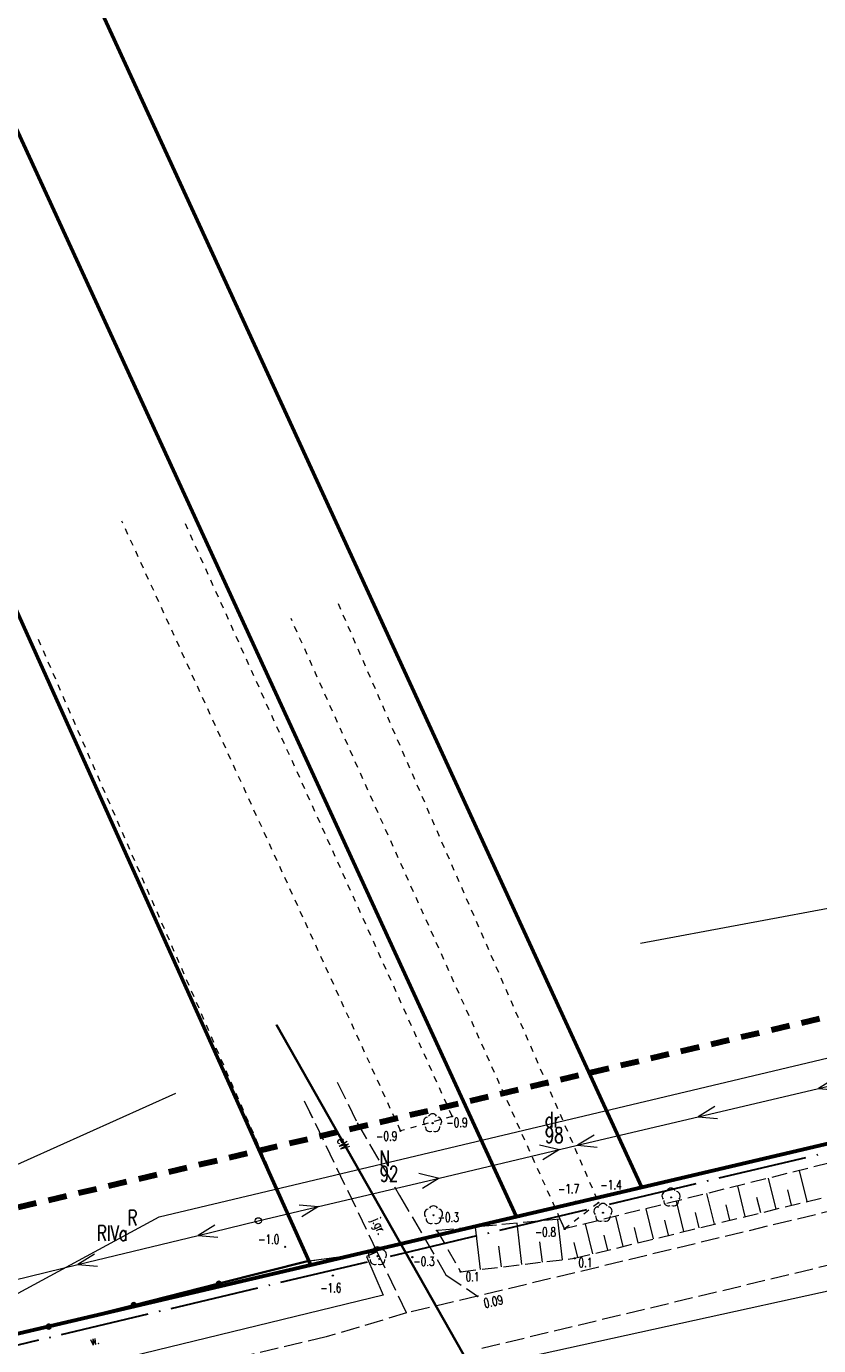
# Model space of a CAD drawing. Header units: metres. Extents: x 7389918 to 7395901, y 5992959 to 5996029.
# Tile 28 of 66: x 7393597 to 7393661, y 5994251 to 5994358. Entities that reach past the tile are written whole.
import ezdxf
from ezdxf.enums import TextEntityAlignment as Align

# ---------------------------------------------------------------- set-up
doc = ezdxf.new("R2010")
doc.units = ezdxf.units.M
doc.header["$MEASUREMENT"] = 0
for name, pattern in [('1', [0]), ('2', [1.5, 1, -0.5]), ('2_1', [0]), ('2_OTKJ', [2, 1.5, -0.5]), ('2_OTKR', [0]), ('2_OTRK', [1.75, 1.25, -0.5]), ('2_OTRKG', [1.75, 1.25, -0.5]), ('2_OTWM', [1, 0.5, -0.5]), ('4', [2.5, 1.5, -1]), ('4_SUEP_A', [0]), ('4_SULO', [0]), ('4_SUTP_A', [0]), ('4_SUWP', [0]), ('ACAD_ISO04W100', [30, 24, -3, 0, -3])]:
    doc.linetypes.add(name, pattern=pattern)
doc.layers.get('0').update_dxf_attribs({"color": 250, "linetype": 'CONTINUOUS', "lineweight": 100})
for name, color, linetype, lineweight in [('# Orlen Projekt - granice nieustalone do ustalenia', 6, 'CONTINUOUS', 100), ('# projektowana LNSN', 10, 'CONTINUOUS', 30), ('Dzialki', 7, '1', 18), ('GRANICE_ZLE_L_0', 2, '1', 50), ('Numery_dzialek', 7, 'CONTINUOUS', 13), ('OTK_E_T_0', 7, 'CONTINUOUS', 0), ('OTK_E_T_4', 7, 'CONTINUOUS', 0), ('OTK_L_0', 7, '2_OTKJ', 18), ('OTK_L_5', 7, 'CONTINUOUS', 18), ('OTO_L_0', 7, 'CONTINUOUS', 35), ('OTR_L_1', 7, '2_OTRK', 18), ('OTR_T_0', 7, 'CONTINUOUS', 18), ('OTR_T_1', 7, 'CONTINUOUS', 18), ('OTW_L_3', 7, 'CONTINUOUS', 18), ('SUEP_E_T_0', 1, 'CONTINUOUS', 0), ('SUEP_L_0', 1, '4_SUEP_A', 18), ('SUL_L_1', 7, '4_SULO', 35), ('SUP_T_2', 7, 'CONTINUOUS', 18), ('SUWP_L_0', 5, '4_SUWP', 18)]:
    doc.layers.add(name, color=color, linetype=linetype, lineweight=lineweight)
for name, color, linetype, lineweight, true_color in [('Kontury', 7, '2', 18, 0x008000), ('Numery_konturow', 7, 'CONTINUOUS', 13, 0x008000), ('Numery_uzytkow', 7, 'CONTINUOUS', 13, 0x008000), ('OTZ_T_0', 7, 'CONTINUOUS', 18, 0x008000), ('SUTP_L_0', 7, '4_SUTP_A', 18, 0xff9100), ('Uzytki', 7, '2', 18, 0x008000), ('ZAKRES_L_0', 7, '4', 100, 0x008080)]:
    doc.layers.add(name, color=color, linetype=linetype, lineweight=lineweight, true_color=true_color)
doc.styles.get("Standard").update_dxf_attribs({"font": 'Simplex.SHX', "width": 0.75})

# ---------------------------------------------------------------- blocks, each defined once
blk = doc.blocks.new('2_OTRS')
at = {"linetype": 'Continuous'}
blk.add_circle((0, 0), 0.045, dxfattribs=at)
blk = doc.blocks.new('2_OTRN')
at = {"linetype": 'Continuous'}
blk.add_circle((0, 0), 0.045, dxfattribs=at)
blk = doc.blocks.new('2_OTZL')
at = {"linetype": 'Continuous'}
blk.add_circle((0, 0), 0.045, dxfattribs=at)
for centre, start, end in [((-0.36, 0.12), 102.1445, 221.86), ((0, 0.38), 30.1401, 149.8599), ((0.36, 0.12), 318.14, 77.8555), ((-0.22, -0.3), 174.1482, 293.8542), ((0.22, -0.3), 246.1458, 5.8518)]:
    blk.add_arc(centre, 0.375, start, end, dxfattribs=at)
blk = doc.blocks.new('4_SUPP')
at = {"linetype": 'Continuous'}
blk.add_circle((0, 0), 0.25, dxfattribs=at)

msp = doc.modelspace()

# ---------------------------------------------------------------- linework, layer by layer
at = {"layer": '# Orlen Projekt - granice nieustalone do ustalenia', "linetype": '1', "lineweight": 60}
for p, q in [((7393646.57, 5994264), (7393729.75, 5994283.56)), ((7393636.45, 5994261.62), (7393646.57, 5994264)), ((7393619.85, 5994257.72), (7393636.45, 5994261.62)), ((7393443.62, 5994216.29), (7393619.85, 5994257.72))]:
    msp.add_line(p, q, dxfattribs=at)
at = {"layer": '# projektowana LNSN', "linetype": 'ACAD_ISO04W100', "ltscale": 0.3}
msp.add_lwpolyline([(7393356.24, 5994200.93), (7393356.95, 5994197.86), (7393359.67, 5994198.56), (7393361.34, 5994191.31), (7393361.34, 5994191.31), (7393428.05, 5994207.13), (7393432.14, 5994212.16), (7393525.91, 5994234.51), (7393564.3, 5994243.65), (7393729.72, 5994283.04), (7393748.11, 5994287.36), (7393747.66, 5994289.24)], dxfattribs=at)
at = {"layer": 'Dzialki'}
for p, q in [((7393636.45, 5994261.62), (7393407.07, 5994760.9)), ((7393401.16, 5994743.99), (7393619.85, 5994257.72)), ((7393429.03, 5994737.52), (7393646.57, 5994264)), ((7393729.75, 5994283.56), (7393646.57, 5994264)), ((7393646.57, 5994264), (7393636.45, 5994261.62)), ((7393619.85, 5994257.72), (7393636.45, 5994261.62)), ((7393619.85, 5994257.72), (7393443.62, 5994216.29))]:
    msp.add_line(p, q, dxfattribs=at)
at = {"layer": 'GRANICE_ZLE_L_0'}
for p, q in [((7393636.45, 5994261.62), (7393407.07, 5994760.9)), ((7393619.85, 5994257.72), (7393401.16, 5994743.99)), ((7393646.57, 5994264), (7393429.03, 5994737.52))]:
    msp.add_line(p, q, dxfattribs=at)
at = {"layer": 'Kontury'}
for p, q in [((7393571.96, 5994364.21), (7393619.85, 5994257.72)), ((7393646.57, 5994264), (7393600.13, 5994365.09)), ((7393729.75, 5994283.56), (7393646.57, 5994264)), ((7393619.85, 5994257.72), (7393595.06, 5994251.89))]:
    msp.add_line(p, q, dxfattribs=at)
at = {"layer": 'OTK_L_0', "linetype": '2_OTKJ'}
for p, q in [((7393621.97, 5994272.48), (7393623.58, 5994269.19)), ((7393625.21, 5994258.77), (7393619.22, 5994271.17)), ((7393623.58, 5994269.19), (7393627.01, 5994263.31)), ((7393676.15, 5994265.52), (7393633.31, 5994255.17)), ((7393627.01, 5994263.31), (7393630.75, 5994256.91)), ((7393633.66, 5994250.98), (7393677.1, 5994261.41)), ((7393627.57, 5994253.82), (7393625.21, 5994258.77)), ((7393630.75, 5994256.91), (7393633.31, 5994255.17)), ((7393633.31, 5994255.17), (7393627.57, 5994253.82)), ((7393627.57, 5994253.82), (7393621.09, 5994251.89)), ((7393621.09, 5994251.89), (7393544.29, 5994233.66))]:
    msp.add_line(p, q, dxfattribs=at)
at = {"layer": 'OTK_L_5', "linetype": '2_OTKR'}
for p, q in [((7393619.68, 5994258.03), (7393625.21, 5994258.77)), ((7393625.21, 5994258.77), (7393624.34, 5994258.39)), ((7393636.25, 5994250.04), (7393677.77, 5994259.14)), ((7393579.07, 5994247.77), (7393619.68, 5994258.03)), ((7393624.34, 5994258.39), (7393625.68, 5994255.26)), ((7393625.68, 5994255.26), (7393579.82, 5994244.11))]:
    msp.add_line(p, q, dxfattribs=at)
at = {"layer": 'OTO_L_0'}
for p, q in [((7393619.68, 5994258.03), (7393612.41, 5994256.19)), ((7393612.41, 5994256.19), (7393605.54, 5994254.46)), ((7393605.54, 5994254.46), (7393598.67, 5994252.72)), ((7393598.67, 5994252.72), (7393591.8, 5994250.99))]:
    msp.add_line(p, q, dxfattribs=at)
for centre in [(7393612.41, 5994256.19), (7393605.54, 5994254.46), (7393598.67, 5994252.72)]:
    msp.add_circle(centre, 0.17, dxfattribs=at)
at = {"layer": 'OTR_L_1', "linetype": '2_OTRK'}
for p, q in [((7393671.88, 5994268.47), (7393640.34, 5994260.61)), ((7393634.85, 5994260.92), (7393630.03, 5994260.48)), ((7393639.99, 5994261.4), (7393634.85, 5994260.92)), ((7393640.34, 5994260.61), (7393639.99, 5994261.4)), ((7393630.03, 5994260.48), (7393631.94, 5994257.15))]:
    msp.add_line(p, q, dxfattribs=at)
at = {"layer": 'OTR_L_1', "linetype": '2_OTRKG'}
for p, q in [((7393641.15, 5994258.24), (7393672.6, 5994265.93)), ((7393631.94, 5994257.15), (7393641.15, 5994258.24))]:
    msp.add_line(p, q, dxfattribs=at)
at = {"layer": 'OTR_L_1', "linetype": '2_1'}
for p, q in [((7393659.93, 5994262.83), (7393659.31, 5994265.34)), ((7393654.93, 5994261.61), (7393654.32, 5994264.09)), ((7393657.42, 5994262.22), (7393656.81, 5994264.71)), ((7393652.45, 5994261), (7393651.84, 5994263.48)), ((7393656.18, 5994261.91), (7393655.87, 5994263.16)), ((7393658.67, 5994262.52), (7393658.37, 5994263.77)), ((7393647.52, 5994259.8), (7393646.92, 5994262.25)), ((7393649.98, 5994260.4), (7393649.37, 5994262.86)), ((7393651.21, 5994260.7), (7393650.91, 5994261.93)), ((7393653.69, 5994261.31), (7393653.39, 5994262.55)), ((7393633.54, 5994257.34), (7393633.13, 5994260.76)), ((7393636.89, 5994257.74), (7393636.5, 5994261.07)), ((7393640.17, 5994258.12), (7393639.79, 5994261.38)), ((7393642.62, 5994258.6), (7393642.03, 5994261.03)), ((7393645.06, 5994259.2), (7393644.47, 5994261.64)), ((7393648.74, 5994260.1), (7393648.44, 5994261.33)), ((7393643.84, 5994258.9), (7393643.54, 5994260.12)), ((7393646.29, 5994259.5), (7393645.99, 5994260.72)), ((7393635.23, 5994257.54), (7393635.03, 5994259.23)), ((7393638.54, 5994257.93), (7393638.35, 5994259.58)), ((7393641.41, 5994258.3), (7393641.11, 5994259.52))]:
    msp.add_line(p, q, dxfattribs=at)
at = {"layer": 'OTW_L_3', "linetype": '2_OTWM'}
for p, q in [((7393627.09, 5994268.54), (7393604.58, 5994317.82)), ((7393609.68, 5994317.64), (7393631.25, 5994269.71)), ((7393622.04, 5994311.17), (7393643.08, 5994262.73)), ((7393639.99, 5994261.4), (7393618.24, 5994309.95)), ((7393597.81, 5994308.27), (7393619.68, 5994258.03)), ((7393625.21, 5994258.77), (7393619.22, 5994271.17)), ((7393631.25, 5994269.71), (7393627.09, 5994268.54)), ((7393643.08, 5994262.73), (7393640.34, 5994260.61)), ((7393640.34, 5994260.61), (7393639.99, 5994261.4)), ((7393619.68, 5994258.03), (7393625.21, 5994258.77))]:
    msp.add_line(p, q, dxfattribs=at)
at = {"layer": 'SUEP_L_0', "linetype": '4_SUEP_A'}
for p, q in [((7393636.88, 5994242.16), (7393617.06, 5994277.1)), ((7393660.85, 5994271.97), (7393665.72, 5994273.12)), ((7393662.2, 5994272.8), (7393660.85, 5994271.97)), ((7393651.12, 5994269.67), (7393660.85, 5994271.97)), ((7393660.85, 5994271.97), (7393662.43, 5994271.83)), ((7393652.47, 5994270.5), (7393651.12, 5994269.67)), ((7393641.39, 5994267.37), (7393651.12, 5994269.67)), ((7393651.12, 5994269.67), (7393652.7, 5994269.53)), ((7393638.3, 5994267.41), (7393639.93, 5994267.02)), ((7393639.93, 5994267.02), (7393641.39, 5994267.37)), ((7393642.74, 5994268.2), (7393641.39, 5994267.37)), ((7393641.39, 5994267.37), (7393642.97, 5994267.23)), ((7393630.2, 5994264.72), (7393639.93, 5994267.02)), ((7393639.93, 5994267.02), (7393638.58, 5994266.19)), ((7393628.56, 5994265.11), (7393630.2, 5994264.72)), ((7393620.46, 5994262.42), (7393630.2, 5994264.72)), ((7393630.2, 5994264.72), (7393628.85, 5994263.89)), ((7393615.6, 5994261.27), (7393620.46, 5994262.42)), ((7393618.89, 5994262.57), (7393620.46, 5994262.42)), ((7393620.46, 5994262.42), (7393619.12, 5994261.59)), ((7393610.74, 5994260.09), (7393615.6, 5994261.27)), ((7393612.08, 5994260.93), (7393610.74, 5994260.09)), ((7393601.02, 5994257.73), (7393610.74, 5994260.09)), ((7393610.74, 5994260.09), (7393612.32, 5994259.96)), ((7393588.65, 5994254.72), (7393601.02, 5994257.73)), ((7393602.36, 5994258.57), (7393601.02, 5994257.73)), ((7393601.02, 5994257.73), (7393602.6, 5994257.6))]:
    msp.add_line(p, q, dxfattribs=at)
at = {"layer": 'SUL_L_1', "linetype": '4_SULO'}
msp.add_line((7393617.06, 5994277.1), (7393636.88, 5994242.16), dxfattribs=at)
at = {"layer": 'SUTP_L_0', "linetype": '4_SUTP_A'}
for p, q in [((7393744.54, 5994302.05), (7393646.46, 5994283.67)), ((7393636.88, 5994242.16), (7393617.06, 5994277.1)), ((7393608.91, 5994271.55), (7393577.67, 5994257.52))]:
    msp.add_line(p, q, dxfattribs=at)
at = {"layer": 'SUWP_L_0', "linetype": '4_SUWP'}
for p, q in [((7393607.59, 5994261.58), (7393736.43, 5994292.28)), ((7393592.1, 5994253.22), (7393607.59, 5994261.58))]:
    msp.add_line(p, q, dxfattribs=at)
at = {"layer": 'Uzytki'}
for p, q in [((7393636.45, 5994261.62), (7393407.07, 5994760.9)), ((7393571.96, 5994364.21), (7393619.85, 5994257.72)), ((7393646.57, 5994264), (7393600.13, 5994365.09)), ((7393729.75, 5994283.56), (7393646.57, 5994264)), ((7393636.45, 5994261.62), (7393646.57, 5994264)), ((7393619.85, 5994257.72), (7393636.45, 5994261.62)), ((7393619.85, 5994257.72), (7393595.06, 5994251.89))]:
    msp.add_line(p, q, dxfattribs=at)
at = {"layer": 'ZAKRES_L_0', "linetype": '4'}
msp.add_line((7393406.4, 5994217.66), (7393720.57, 5994291.67), dxfattribs=at)

# ---------------------------------------------------------------- block references
at = {"layer": 'OTR_T_0'}
msp.add_blockref('2_OTRS', (7393633.31, 5994255.17), dxfattribs=at)
at = {"layer": 'OTR_T_1'}
for p in [(7393631.25, 5994269.71), (7393627.09, 5994268.54), (7393641.23, 5994262.82), (7393643.08, 5994262.73), (7393630.03, 5994260.48), (7393640.34, 5994260.61), (7393617.77, 5994259.17), (7393628.04, 5994258.33), (7393641.15, 5994258.24), (7393621.62, 5994256.84), (7393631.94, 5994257.15)]:
    msp.add_blockref('2_OTRN', p, dxfattribs=at)
at = {"layer": 'OTZ_T_0'}
for p in [(7393629.68, 5994269.16), (7393648.94, 5994263.16), (7393629.75, 5994261.72), (7393643.44, 5994261.92), (7393625.22, 5994258.41)]:
    msp.add_blockref('2_OTZL', p, dxfattribs=at)
at = {"layer": 'SUP_T_2'}
msp.add_blockref('4_SUPP', (7393615.6, 5994261.27), dxfattribs=at)

# ---------------------------------------------------------------- texts
at = {"layer": 'Numery_dzialek', "width": 0.7}
for s, p in [('98', (7393638.75, 5994268.82)), ('92', (7393625.41, 5994265.69))]:
    msp.add_text(s, height=1.25, dxfattribs=at).set_placement(p, align=Align.TOP_LEFT)
at = {"layer": 'Numery_konturow', "width": 0.7}
msp.add_text('RIVa', height=1.25, dxfattribs=at).set_placement((7393605.05, 5994260.89), align=Align.TOP_RIGHT)
at = {"layer": 'Numery_uzytkow', "width": 0.7}
for s, p in [('dr', (7393638.75, 5994268.82)), ('N', (7393625.41, 5994265.69)), ('R', (7393605.05, 5994260.89))]:
    msp.add_text(s, height=1.25, dxfattribs=at).set_placement(p)
at = {"layer": 'OTK_E_T_0', "lineweight": 9, "width": 0.7}
msp.add_text('j.gr.', height=0.75, rotation=294.0195, dxfattribs=at).set_placement((7393625.26, 5994260.82), align=Align.MIDDLE)
at = {"layer": 'OTK_E_T_4', "lineweight": 9, "width": 0.7}
msp.add_text('w.', height=0.75, rotation=13.4198, dxfattribs=at).set_placement((7393602.37, 5994251.63), align=Align.MIDDLE)
at = {"layer": 'OTR_T_0', "lineweight": 9, "width": 0.7}
msp.add_text('0.09', height=0.75, rotation=12.0486, dxfattribs=at).set_placement((7393633.89, 5994254.22))
at = {"layer": 'OTR_T_1', "lineweight": 9, "width": 0.7}
for s, p in [('-0.9', (7393630.8, 5994268.84)), ('-0.9', (7393625.12, 5994267.74)), ('-1.7', (7393639.81, 5994263.48)), ('-1.4', (7393643.24, 5994263.8)), ('-0.3', (7393630.09, 5994261.18)), ('-1.0', (7393615.59, 5994259.4)), ('-0.8', (7393637.94, 5994259.99)), ('-0.3', (7393628.13, 5994257.62)), ('0.1', (7393641.46, 5994257.52)), ('0.1', (7393632.34, 5994256.38)), ('-1.6', (7393620.6, 5994255.48))]:
    msp.add_text(s, height=0.75, dxfattribs=at).set_placement(p)
at = {"layer": 'SUEP_E_T_0', "lineweight": 9, "width": 0.7}
msp.add_text('eW', height=0.75, rotation=293.363, dxfattribs=at).set_placement((7393622.45, 5994267.51), align=Align.MIDDLE)

doc.saveas('drawing.dxf')
